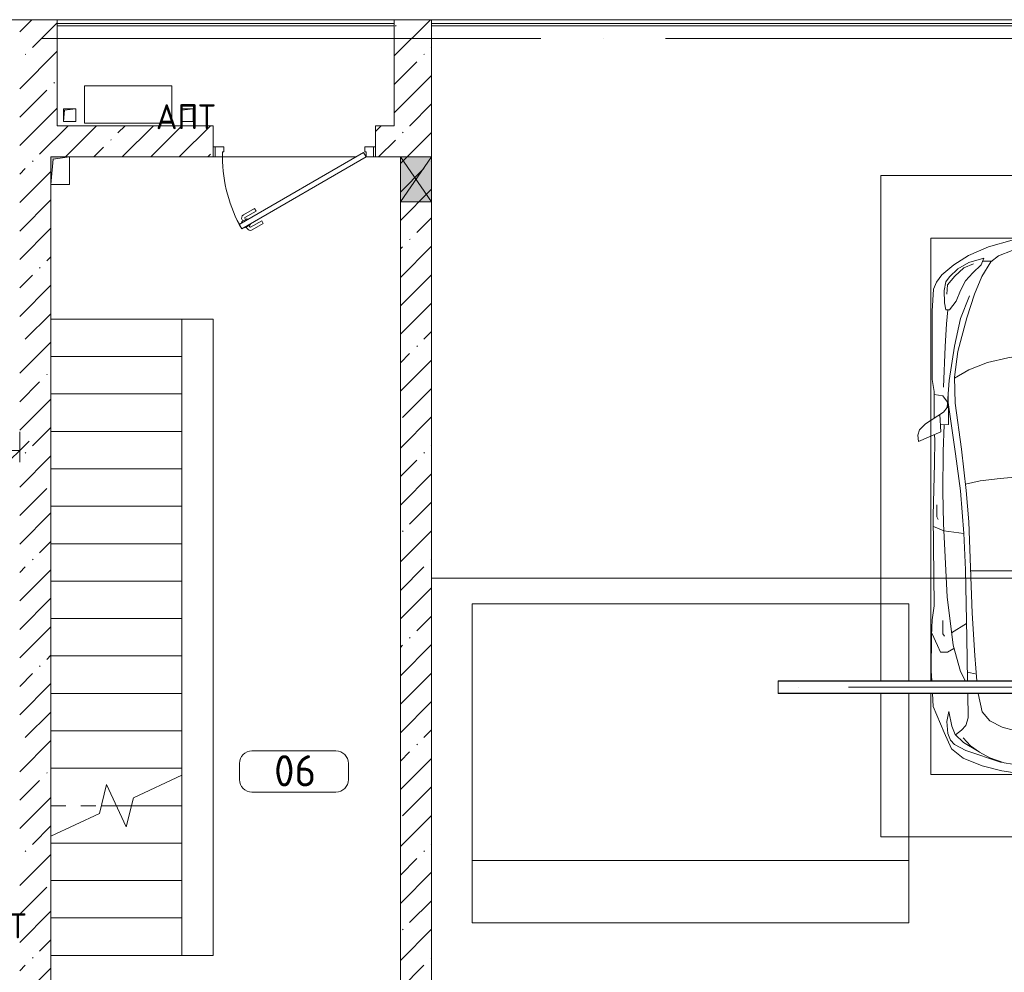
# Model space of a CAD drawing. Header units: millimetres. Extents: x -32229 to 192519, y -13689 to 125138.
# Tile 219 of 256: x 72205 to 80094, y 86565 to 94200. Entities that reach past the tile are written whole.
import ezdxf

# ---------------------------------------------------------------- set-up
doc = ezdxf.new("R2010")
doc.units = ezdxf.units.MM
for name, pattern in [('2_Пунктир_ 0_6 мм', [240, 120, -120]), ('ADSK_Линия сетки', [5000, 4000, -500, 0, -500]), ('ADSK_Осевая', [2800, 2000, -400, 0, -400]), ('ADSK_Сверху', [900, 600, -300]), ('Штриховая', [1000, 600, -400])]:
    doc.linetypes.add(name, pattern=pattern)
for name, color, linetype, lineweight in [('A-____-____-DIMS', 7, 'Continuous', 9), ('A-____-____-DIMS-200', 7, 'Continuous', 9), ('A-____-NOTE-TEXT', 7, 'Continuous', 18), ('A-AREA-____-IDEN', 7, 'Continuous', 9), ('A-DETL-GENF-OTLN', 7, 'Continuous', 18), ('A-DOOR-____-MCUT', 7, 'Continuous', 9), ('A-DOOR-____-OTLN', 7, 'Continuous', 18), ('A-DOOR-FRAM-MCUT', 7, 'Continuous', 9), ('A-FLOR-____-OTLN', 7, 'Continuous', 18), ('A-GENM-____-OTLN', 7, 'Continuous', 18), ('A-GLAZ-____-MCUT', 7, 'Continuous', 9), ('A-GLAZ-____-OTLN', 7, 'Continuous', 18), ('A-WALL-____-MCUT', 7, 'Continuous', 40), ('A-WALL-____-PATT', 7, 'Continuous', 40), ('C-PRKG-____-OTLN', 7, 'Continuous', 18), ('E-CABL-TRAY-CNTR', 7, 'ADSK_Осевая', 18), ('E-CABL-TRAY-OTLN', 7, 'Continuous', 18), ('M-EQPM-____-OTLN', 7, 'Continuous', 18), ('S-GRID-____-OTLN', 7, 'Continuous', 9), ('S-STRS-____-MBND', 7, 'ADSK_Сверху', 18), ('S-STRS-____-OTLN', 7, 'Continuous', 18)]:
    doc.layers.add(name, color=color, linetype=linetype, lineweight=lineweight)
doc.styles.add('GOST Common', font='GOST_Common.ttf', dxfattribs={"height": 200})
doc.styles.add('GOST Common_3', font='GOST_Common.ttf', dxfattribs={"height": 250})
doc.styles.add('GOST Common_4', font='GOST_Common.ttf', dxfattribs={"width": 0.9, "height": 250})
doc.dimstyles.new('ГОСТ_2_5_мм2', dxfattribs={"dimscale": 304.8, "dimtxt": 251.428749, "dimasz": 0.492126, "dimexe": 0.492126, "dimexo": 0.656168, "dimgap": 0.098425, "dimtad": 1, "dimdec": 0, "dimdsep": 46, "dimtxsty": 'GOST Common_4', "dimblk1": 'OBLIQUE', "dimblk2": 'OBLIQUE', "dimsah": 1, "dimcen": 0.09, "dimazin": 2, "dimtfac": 1, "dimtdec": 4, "dimtix": 1, "dimtmove": 0, "dimatfit": 3, "dimfxl": 1, "dimtvp": 1, "dimtolj": 1, "dimtzin": 0, "dimarcsym": 2})
pattern_1 = [(45, (0, 0), (-228.0985, 228.0985), []), (45, (228.1, 0), (-228.0985, 228.0985), [403.225, -80.645, 6.706, -73.939])]

# ---------------------------------------------------------------- blocks, each defined once
blk = doc.blocks.new('АР-Ворота сборка - Ворота секционные_3500х2600 _h_-V9--01 ЭЛ')
at = {"layer": 'A-DOOR-____-OTLN', "color": 253, "lineweight": 5, "true_color": 0xaaaaaa}
for p, q in [((1875, 1958.8), (-1625, 1958.8)), ((-1625, 1958.8), (-1625, -600)), ((1875, 1340.3), (1875, 1958.8)), ((1875, -600), (1875, 1240.3)), ((-1625, -100), (1875, -100)), ((-1625, -600), (1875, -600))]:
    blk.add_line(p, q, dxfattribs=at)
blk = doc.blocks.new('АР_Машиноместо - 5300x2500_С-V30--01 ЭЛ')
at = {"layer": 'A-DETL-GENF-OTLN', "color": 253, "lineweight": 13, "true_color": 0xaaaaaa}
for p, q in [((1052.6, -517.5), (861.8, -571.6)), ((1165.1, -503.1), (1052.6, -517.5)), ((1250, -500), (1165.1, -503.1)), ((1250, -500), (1334.9, -503.1)), ((1334.9, -503.1), (1447.4, -517.5)), ((1447.4, -517.5), (1638.2, -571.6)), ((861.8, -571.6), (701.8, -640.4)), ((1050.7, -599.4), (941.4, -642.2)), ((1148.8, -583), (1050.7, -599.4)), ((1250, -581.6), (1148.8, -583)), ((1250, -581.6), (1351.2, -583)), ((1351.2, -583), (1449.3, -599.4)), ((1449.3, -599.4), (1558.6, -642.2)), ((1638.2, -571.6), (1798.2, -640.4)), ((701.8, -640.4), (584.4, -714.6)), ((703.5, -696.4), (616.5, -746.4)), ((824.6, -660.9), (703.5, -696.4)), ((804.5, -715.7), (824.6, -660.9)), ((881.5, -691.6), (809.1, -809.4)), ((888.4, -685.9), (815.2, -686.6)), ((941.4, -642.2), (881.5, -691.6)), ((1558.6, -642.2), (1618.5, -691.6)), ((1611.6, -685.9), (1684.8, -686.6)), ((1618.5, -691.6), (1690.9, -809.4)), ((1695.5, -715.7), (1675.4, -660.9)), ((1675.4, -660.9), (1796.5, -696.4)), ((1796.5, -696.4), (1883.5, -746.4)), ((1798.2, -640.4), (1915.6, -714.6)), ((584.4, -714.6), (489, -795.6)), ((616.5, -746.4), (550, -812.3)), ((677.4, -843.7), (737.5, -778.3)), ((737.5, -778.3), (804.5, -715.7)), ((1762.5, -778.3), (1695.5, -715.7)), ((1822.6, -843.7), (1762.5, -778.3)), ((1883.5, -746.4), (1950, -812.3)), ((1915.6, -714.6), (2011, -795.6)), ((445.9, -853.1), (420.9, -910.7)), ((489, -795.6), (445.9, -853.1)), ((519.1, -851.5), (505.7, -920)), ((550, -812.3), (519.1, -851.5)), ((639.1, -920), (677.4, -843.7)), ((809.1, -809.4), (749.2, -950.3)), ((1690.9, -809.4), (1750.8, -950.3)), ((1860.9, -920), (1822.6, -843.7)), ((1950, -812.3), (1980.9, -851.5)), ((1980.9, -851.5), (1994.3, -920)), ((2011, -795.6), (2054.1, -853.1)), ((2054.1, -853.1), (2079.1, -910.7)), ((420.9, -910.7), (409.5, -1087)), ((505.7, -920), (510.2, -1018.7)), ((603.4, -1004.8), (639.1, -920)), ((1896.6, -1004.8), (1860.9, -920)), ((1994.3, -920), (1989.8, -1018.7)), ((2079.1, -910.7), (2090.5, -1087)), ((510.2, -1018.7), (521.5, -1074.5)), ((548.5, -1076.2), (603.4, -1004.8)), ((749.2, -950.3), (687.4, -1141)), ((1750.8, -950.3), (1812.6, -1141)), ((1951.5, -1076.2), (1896.6, -1004.8)), ((1989.8, -1018.7), (1978.5, -1074.5)), ((409.5, -1087), (410.6, -1634.2)), ((521.5, -1074.5), (548.5, -1076.2)), ((1978.5, -1074.5), (1951.5, -1076.2)), ((2090.5, -1087), (2089.4, -1634.2)), ((687.4, -1141), (615.4, -1410.3)), ((1812.6, -1141), (1884.6, -1410.3)), ((615.4, -1410.3), (589.4, -1615.5)), ((1884.6, -1410.3), (1910.6, -1615.5)), ((852.8, -1499), (1016.6, -1459.9)), ((1016.6, -1459.9), (1146.9, -1439.4)), ((1146.9, -1439.4), (1250, -1434.1)), ((1353.1, -1439.4), (1250, -1434.1)), ((1483.4, -1459.9), (1353.1, -1439.4)), ((1647.2, -1499), (1483.4, -1459.9)), ((590.4, -1624.3), (703.6, -1557.1)), ((703.6, -1557.1), (852.8, -1499)), ((1796.4, -1557.1), (1647.2, -1499)), ((1909.6, -1624.3), (1796.4, -1557.1)), ((410.6, -1634.2), (426.5, -1730.9)), ((546.5, -1642.6), (530.6, -1857.6)), ((589.4, -1615.5), (595.8, -1824.8)), ((1910.6, -1615.5), (1904.2, -1824.8)), ((1953.5, -1642.6), (1969.4, -1857.6)), ((2089.4, -1634.2), (2073.5, -1730.9)), ((426.5, -1730.9), (427.5, -1943)), ((540.9, -1993.7), (539.8, -1733.1)), ((1959.1, -1993.7), (1960.2, -1733.1)), ((2073.5, -1730.9), (2072.5, -1943)), ((495, -1765.3), (426.6, -1753.4)), ((533.6, -1816.8), (495, -1765.3)), ((597, -2231), (535, -1798.3)), ((1903, -2231), (1965, -1798.3)), ((1966.4, -1816.8), (2005, -1765.3)), ((2005, -1765.3), (2073.4, -1753.4)), ((530.6, -1857.6), (500.6, -1894.5)), ((595.8, -1824.8), (644.6, -2191.8)), ((1904.2, -1824.8), (1855.4, -2191.8)), ((1969.4, -1857.6), (1999.4, -1894.5)), ((500.6, -1894.5), (357.8, -1990.1)), ((479.9, -2052.9), (471, -1914.3)), ((1999.4, -1894.5), (2142.2, -1990.1)), ((2020.1, -2052.9), (2029, -1914.3)), ((309.5, -2036.1), (296.8, -2079.9)), ((357.8, -1990.1), (309.5, -2036.1)), ((540.9, -1993.7), (476.3, -1997.9)), ((505.9, -1996), (500, -2210.1)), ((1959.1, -1993.7), (2023.7, -1997.9)), ((1994.1, -1996), (2000, -2210.1)), ((2142.2, -1990.1), (2190.5, -2036.1)), ((2190.5, -2036.1), (2203.2, -2079.9)), ((296.8, -2079.9), (301.4, -2130.5)), ((301.4, -2130.5), (479.9, -2052.9)), ((428.2, -2308.5), (432.3, -2119.9)), ((432.3, -2119.9), (430.7, -2073.9)), ((2198.6, -2130.5), (2020.1, -2052.9)), ((2067.7, -2119.9), (2069.3, -2073.9)), ((2071.8, -2308.5), (2067.7, -2119.9)), ((2203.2, -2079.9), (2198.6, -2130.5)), ((644.6, -2191.8), (684.2, -2522.3)), ((1855.4, -2191.8), (1815.8, -2522.3)), ((500, -2210.1), (495.7, -2532.3)), ((636.6, -2526.5), (597, -2231)), ((1863.4, -2526.5), (1903, -2231)), ((2000, -2210.1), (2004.3, -2532.3)), ((417.5, -2723), (428.2, -2308.5)), ((2082.5, -2723), (2071.8, -2308.5)), ((684.2, -2522.3), (704.9, -2775.5)), ((1815.8, -2522.3), (1795.1, -2775.5)), ((495.7, -2532.3), (501.4, -2789.7)), ((636.6, -2526.5), (665.8, -2867.4)), ((1863.4, -2526.5), (1834.2, -2867.4)), ((2004.3, -2532.3), (1998.6, -2789.7)), ((447.8, -2638.7), (447.8, -2733.7)), ((2052.2, -2638.7), (2052.2, -2733.7)), ((426.5, -3446.8), (417.5, -2723)), ((447.8, -2733.7), (459.7, -2756.2)), ((2052.2, -2733.7), (2040.3, -2756.2)), ((2073.5, -3446.8), (2082.5, -2723)), ((505.1, -2846.9), (420.9, -2813.3)), ((501.4, -2789.7), (530.9, -3374.8)), ((704.9, -2775.5), (731.2, -3507.6)), ((1795.1, -2775.5), (1768.8, -3507.6)), ((1998.6, -2789.7), (1969.1, -3374.8)), ((1994.9, -2846.9), (2079.1, -2813.3)), ((665.8, -2867.4), (505.1, -2846.9)), ((665.6, -2864.6), (678.7, -3159.5)), ((1834.4, -2864.6), (1821.3, -3159.5)), ((1834.2, -2867.4), (1994.9, -2846.9)), ((678.7, -3159.5), (689.3, -3705.5)), ((1821.3, -3159.5), (1810.7, -3705.5)), ((530.9, -3374.8), (578.7, -3762.9)), ((1969.1, -3374.8), (1921.3, -3762.9)), ((409.5, -3560), (426.5, -3446.8)), ((2090.5, -3560), (2073.5, -3446.8)), ((731.2, -3507.6), (752.2, -3845.6)), ((1768.8, -3507.6), (1747.8, -3845.6)), ((405.6, -3688.5), (409.5, -3560)), ((495.5, -3566.1), (496.8, -3671.6)), ((687.1, -3588.8), (566.5, -3663.9)), ((1812.9, -3588.8), (1933.5, -3663.9)), ((2004.5, -3566.1), (2003.2, -3671.6)), ((2094.4, -3688.5), (2090.5, -3560)), ((403.4, -3968), (405.6, -3688.5)), ((408.2, -3667), (453.1, -3766.3)), ((496.8, -3671.6), (510.1, -3691.5)), ((689.3, -3705.5), (694.9, -4049.7)), ((1810.7, -3705.5), (1805.1, -4049.7)), ((2003.2, -3671.6), (1989.9, -3691.5)), ((2091.8, -3667), (2046.9, -3766.3)), ((2096.6, -3968), (2094.4, -3688.5)), ((453.1, -3766.3), (478.4, -3819.3)), ((578.7, -3762.9), (638.7, -3975.4)), ((1921.3, -3762.9), (1861.3, -3975.4)), ((2046.9, -3766.3), (2021.6, -3819.3)), ((478.4, -3819.3), (532.5, -3818.1)), ((532.5, -3818.1), (585.5, -3790.5)), ((752.2, -3845.6), (768, -4049.7)), ((1747.8, -3845.6), (1732, -4049.7)), ((1967.5, -3818.1), (1914.5, -3790.5)), ((2021.6, -3819.3), (1967.5, -3818.1)), ((408, -4049.7), (403.4, -3968)), ((638.7, -3975.4), (675.2, -4045.5)), ((1861.3, -3975.4), (1824.8, -4045.5)), ((2092, -4049.7), (2096.6, -3968)), ((675.2, -4045.5), (682, -4049.7)), ((1824.8, -4045.5), (1818, -4049.7)), ((419.6, -4254.2), (413.7, -4149.7)), ((696.5, -4149.7), (699.7, -4345.5)), ((778.3, -4149.7), (812.5, -4298.9)), ((1721.7, -4149.7), (1687.5, -4298.9)), ((1803.5, -4149.7), (1800.3, -4345.5)), ((2080.4, -4254.2), (2086.3, -4149.7)), ((507.1, -4462.6), (419.6, -4254.2)), ((1992.9, -4462.6), (2080.4, -4254.2)), ((543.7, -4295.1), (528.4, -4374.7)), ((569.5, -4413.1), (543.7, -4295.1)), ((812.5, -4298.9), (872.7, -4370.2)), ((1687.5, -4298.9), (1627.3, -4370.2)), ((1930.5, -4413.1), (1956.3, -4295.1)), ((1956.3, -4295.1), (1971.6, -4374.7)), ((528.4, -4374.7), (536.4, -4471.4)), ((594.6, -4479.3), (569.5, -4413.1)), ((679.6, -4406.3), (645, -4445.5)), ((699.7, -4345.5), (679.6, -4406.3)), ((872.7, -4370.2), (970.5, -4419.3)), ((1627.3, -4370.2), (1529.5, -4419.3)), ((1800.3, -4345.5), (1820.4, -4406.3)), ((1820.4, -4406.3), (1855, -4445.5)), ((1905.4, -4479.3), (1930.5, -4413.1)), ((1971.6, -4374.7), (1963.6, -4471.4)), ((565.9, -4595.1), (507.1, -4462.6)), ((536.4, -4471.4), (557.5, -4525.7)), ((661.8, -4543.1), (594.6, -4479.3)), ((645, -4445.5), (597.3, -4481.4)), ((970.5, -4419.3), (1069.6, -4447.3)), ((1069.6, -4447.3), (1167.1, -4453.2)), ((1167.1, -4453.2), (1250, -4453.9)), ((1332.9, -4453.2), (1250, -4453.9)), ((1430.4, -4447.3), (1332.9, -4453.2)), ((1529.5, -4419.3), (1430.4, -4447.3)), ((1838.2, -4543.1), (1905.4, -4479.3)), ((1855, -4445.5), (1902.7, -4481.4)), ((1934.1, -4595.1), (1992.9, -4462.6)), ((1963.6, -4471.4), (1942.5, -4525.7)), ((557.5, -4525.7), (590.7, -4560.1)), ((590.7, -4560.1), (680.7, -4606.5)), ((717.1, -4568.9), (659.6, -4505.3)), ((788.5, -4617.7), (661.8, -4543.1)), ((791.3, -4619.7), (717.1, -4568.9)), ((1708.7, -4619.7), (1782.9, -4568.9)), ((1711.5, -4617.7), (1838.2, -4543.1)), ((1782.9, -4568.9), (1840.4, -4505.3)), ((1909.3, -4560.1), (1819.3, -4606.5)), ((1942.5, -4525.7), (1909.3, -4560.1)), ((659.1, -4669.9), (565.9, -4595.1)), ((680.7, -4606.5), (967, -4703.6)), ((873.9, -4665.1), (791.3, -4619.7)), ((1819.3, -4606.5), (1533, -4703.6)), ((1626.1, -4665.1), (1708.7, -4619.7)), ((1840.9, -4669.9), (1934.1, -4595.1)), ((812.7, -4729.4), (659.1, -4669.9)), ((970.2, -4771.8), (812.7, -4729.4)), ((988.2, -4706.7), (873.9, -4665.1)), ((1122.2, -4726.4), (988.2, -4706.7)), ((1250, -4731.7), (1122.2, -4726.4)), ((1250, -4731.7), (1377.8, -4726.4)), ((1377.8, -4726.4), (1511.8, -4706.7)), ((1511.8, -4706.7), (1626.1, -4665.1)), ((1529.8, -4771.8), (1687.3, -4729.4)), ((1687.3, -4729.4), (1840.9, -4669.9)), ((1126.4, -4794.1), (970.2, -4771.8)), ((1250, -4800), (1126.4, -4794.1)), ((1250, -4800), (1373.6, -4794.1)), ((1373.6, -4794.1), (1529.8, -4771.8))]:
    blk.add_line(p, q, dxfattribs=at)
at = {"layer": 'A-DETL-GENF-OTLN', "color": 254, "lineweight": 13, "true_color": 0xd4d4d4}
for p, q in [((742.6, -707.8), (664.7, -739.9)), ((1757.4, -707.8), (1835.3, -739.9)), ((664.7, -739.9), (591.7, -805)), ((1835.3, -739.9), (1908.3, -805)), ((591.7, -805), (534.5, -874.4)), ((1908.3, -805), (1965.5, -874.4)), ((534.5, -874.4), (528.1, -949.5)), ((1965.5, -874.4), (1971.9, -949.5)), ((710.2, -962.8), (636.7, -1146)), ((1789.8, -962.8), (1863.3, -1146)), ((537.4, -1076.1), (524.9, -1188.6)), ((1962.6, -1076.1), (1975.1, -1188.6)), ((636.7, -1146), (590.3, -1367.8)), ((1863.3, -1146), (1909.7, -1367.8)), ((524.9, -1188.6), (513.9, -1368.9)), ((1975.1, -1188.6), (1986.1, -1368.9)), ((513.9, -1368.9), (502.3, -1696.3)), ((590.3, -1367.8), (546.5, -1642.6)), ((1909.7, -1367.8), (1953.5, -1642.6)), ((1986.1, -1368.9), (1997.7, -1696.3)), ((794.6, -2446), (955.7, -2426.8)), ((955.7, -2426.8), (1105.5, -2413.7)), ((1105.5, -2413.7), (1250, -2412.9)), ((1394.5, -2413.7), (1250, -2412.9)), ((1544.3, -2426.8), (1394.5, -2413.7)), ((1705.4, -2446), (1544.3, -2426.8)), ((677.9, -2473), (794.6, -2446)), ((1822.1, -2473), (1705.4, -2446)), ((715.1, -3168.3), (1250, -3167.3)), ((1784.9, -3168.3), (1250, -3167.3)), ((694.6, -3980.4), (765.1, -3996.8)), ((1805.4, -3980.4), (1734.9, -3996.8))]:
    blk.add_line(p, q, dxfattribs=at)
at = {"layer": 'C-PRKG-____-OTLN', "color": 253, "lineweight": 13, "true_color": 0xaaaaaa}
for p, q in [((2500, 0), (0, 0)), ((0, 0), (0, -4049.7)), ((2500, 0), (2500, -4049.7)), ((400, -500), (400, -4049.7)), ((400, -500), (2100, -500)), ((2100, -500), (2100, -4049.7)), ((0, -4149.7), (0, -5300)), ((400, -4149.7), (400, -4800)), ((2100, -4149.7), (2100, -4800)), ((2500, -4149.7), (2500, -5300)), ((400, -4800), (2100, -4800)), ((2500, -5300), (0, -5300))]:
    blk.add_line(p, q, dxfattribs=at)
blk = doc.blocks.new('АР_Дверь однопольная - 1300х2100h_лест__лифт_ холл-V171--01 ЭЛ')
at = {"layer": 'A-DOOR-____-MCUT', "color": 253, "lineweight": 13, "true_color": 0xaaaaaa}
for p, q in [((420.9, 700), (-575, 125)), ((-555, 90.4), (440.9, 665.4)), ((440.9, 665.4), (420.9, 700)), ((-575, 125), (-555, 90.4))]:
    blk.add_line(p, q, dxfattribs=at)
at = {"layer": 'A-DOOR-____-OTLN', "color": 253, "lineweight": 5, "true_color": 0xaaaaaa}
for p, q in [((248.7, 658.3), (337.5, 709.6)), ((261.2, 636.7), (248.7, 658.3)), ((261.2, 636.7), (350, 687.9)), ((395.3, 694.4), (352, 669.4)), ((352, 669.4), (356, 662.5)), ((362.8, 675.7), (356.8, 686.1)), ((384.5, 688.2), (378.4, 698.6)), ((423.3, 645.9), (380, 620.9)), ((399.3, 687.5), (395.3, 694.4)), ((412.5, 639.7), (418.5, 629.3)), ((419.3, 652.9), (423.3, 645.9)), ((306.2, 558.7), (395, 610)), ((306.2, 558.7), (318.7, 537.1)), ((318.7, 537.1), (407.5, 588.3)), ((380, 620.9), (376, 627.9)), ((390.8, 627.2), (396.8, 616.8))]:
    blk.add_line(p, q, dxfattribs=at)
for centre, radius, start, end in [((352.5, 683.6), 30, 30, 120), ((352.5, 683.6), 4.99, 30, 120), ((-575, 125), 1150, 360, 30), ((392.5, 614.3), 4.99, 300, 30), ((392.5, 614.3), 30, 300, 30)]:
    blk.add_arc(centre, radius, start, end, dxfattribs=at)
at = {"layer": 'A-DOOR-FRAM-MCUT', "color": 253, "lineweight": 13, "true_color": 0xaaaaaa}
for p, q in [((-635, 125), (-650, 125)), ((-575, 125), (-635, 125)), ((-635, 125), (-635, 45)), ((-575, 85), (-575, 125)), ((-565, 85), (-575, 85)), ((-565, 45), (-565, 85)), ((575, 85), (565, 85)), ((565, 85), (565, 45)), ((635, 125), (575, 125)), ((575, 125), (575, 85)), ((635, 45), (635, 125)), ((635, 125), (650, 125)), ((-635, 45), (-650, 45)), ((-635, 45), (-565, 45)), ((565, 45), (635, 45)), ((635, 45), (650, 45))]:
    blk.add_line(p, q, dxfattribs=at)
blk = doc.blocks.new('АР_Канал вертикальный прямоугольный - ПК-6259828--01 ЭЛ')
at = {"layer": 'M-EQPM-____-OTLN', "color": 253, "lineweight": 13, "true_color": 0xaaaaaa}
for p, q in [((350, 150), (-350, 150)), ((-350, 150), (-350, -150)), ((-350, -150), (-350, 150)), ((-350, 150), (350, 150)), ((350, -150), (350, 150)), ((350, 150), (350, -150)), ((-350, -150), (350, -150)), ((350, -150), (-350, -150))]:
    blk.add_line(p, q, dxfattribs=at)
blk = doc.blocks.new('АР_Канал вертикальный прямоугольный - АПТ-5436538--01 ЭЛ')
at = {"layer": 'M-EQPM-____-OTLN', "lineweight": 13, "true_color": 0xe2e2e2}
blk.add_hatch(color=254, dxfattribs=at).paths.add_polyline_path([(-50, -50), (-40, 40), (50, 50), (-50, 50)])
at = {"layer": 'M-EQPM-____-OTLN', "color": 253, "lineweight": 13, "true_color": 0xaaaaaa}
for p, q in [((50, 50), (-50, 50)), ((-50, 50), (-50, -50)), ((50, 50), (-50, 50)), ((-50, 50), (-50, -50)), ((-50, -50), (-50, 50)), ((-50, 50), (50, 50)), ((-50, -50), (-40, 40)), ((-50, -50), (-40, 40)), ((-40, 40), (50, 50)), ((-40, 40), (50, 50)), ((50, -50), (50, 50)), ((50, 50), (50, -50)), ((-50, -50), (50, -50)), ((50, -50), (-50, -50))]:
    blk.add_line(p, q, dxfattribs=at)
blk = doc.blocks.new('АР_Канал вертикальный прямоугольный - АПТ-4498912--01 ЭЛ')
at = {"layer": 'M-EQPM-____-OTLN', "lineweight": 13, "true_color": 0xe2e2e2}
blk.add_hatch(color=254, dxfattribs=at).paths.add_polyline_path([(-50, -50), (-40, 40), (50, 50), (-50, 50)])
at = {"layer": 'M-EQPM-____-OTLN', "color": 253, "lineweight": 13, "true_color": 0xaaaaaa}
for p, q in [((50, 50), (-50, 50)), ((-50, 50), (-50, -50)), ((50, 50), (-50, 50)), ((-50, 50), (-50, -50)), ((-50, -50), (-50, 50)), ((-50, 50), (50, 50)), ((-50, -50), (-40, 40)), ((-50, -50), (-40, 40)), ((-40, 40), (50, 50)), ((-40, 40), (50, 50)), ((50, -50), (50, 50)), ((50, 50), (50, -50)), ((-50, -50), (50, -50)), ((50, -50), (-50, -50))]:
    blk.add_line(p, q, dxfattribs=at)
blk = doc.blocks.new('АР_Отверстие прямоугольное - ОВВ-4892114--01 ЭЛ')
at = {"layer": 'A-GLAZ-____-OTLN', "lineweight": 13, "true_color": 0xf0f0f0}
blk.add_hatch(color=7, dxfattribs=at).paths.add_polyline_path([(305, -125), (305, 125), (-55, 125), (-55, -125)])
at = {"layer": 'A-GLAZ-____-MCUT', "color": 253, "lineweight": 13, "true_color": 0xaaaaaa}
for p, q in [((-55, 125), (-55, -125)), ((305, 125), (305, -125))]:
    blk.add_line(p, q, dxfattribs=at)
at = {"layer": 'A-GLAZ-____-OTLN', "color": 253, "lineweight": 5, "true_color": 0xaaaaaa}
for p, q in [((305, 125), (-55, -125)), ((-55, 125), (305, -125))]:
    blk.add_line(p, q, dxfattribs=at)
at = {"layer": 'A-GLAZ-____-OTLN', "color": 253, "lineweight": 13, "true_color": 0xaaaaaa}
for p, q in [((305, 125), (-55, 125)), ((-55, 125), (-55, -125)), ((305, -125), (305, 125)), ((-55, -125), (305, -125))]:
    blk.add_line(p, q, dxfattribs=at)
blk = doc.blocks.new('АР_Канал вертикальный прямоугольный - ОВ-5437232--01 ЭЛ')
at = {"layer": 'M-EQPM-____-OTLN', "lineweight": 13, "true_color": 0xe2e2e2}
blk.add_hatch(color=254, dxfattribs=at).paths.add_polyline_path([(-75, -110), (-56.5, 91.5), (75, 110), (-75, 110)])
at = {"layer": 'M-EQPM-____-OTLN', "color": 253, "lineweight": 13, "true_color": 0xaaaaaa}
for p, q in [((75, 110), (-75, 110)), ((-75, 110), (-75, -110)), ((75, 110), (-75, 110)), ((-75, 110), (-75, -110)), ((-75, -110), (-75, 110)), ((-75, 110), (75, 110)), ((-75, -110), (-56.5, 91.5)), ((-75, -110), (-56.5, 91.5)), ((-56.5, 91.5), (75, 110)), ((-56.5, 91.5), (75, 110)), ((75, -110), (75, 110)), ((75, 110), (75, -110)), ((-75, -110), (75, -110)), ((75, -110), (-75, -110))]:
    blk.add_line(p, q, dxfattribs=at)
blk = doc.blocks.new('АР-Заполнение деф_ шва - Д_ш_-4327479--01 ЭЛ')
at = {"layer": 'A-GENM-____-OTLN', "color": 253, "lineweight": 13, "true_color": 0xaaaaaa}
blk.add_line((0, -25), (2700, -25), dxfattribs=at)
blk = doc.blocks.new('АР-Заполнение деф_ шва - Д_ш_-4327480--01 ЭЛ')
at = {"layer": 'A-GENM-____-OTLN', "color": 253, "lineweight": 13, "true_color": 0xaaaaaa}
blk.add_line((0, -25), (6500, -25), dxfattribs=at)
blk = doc.blocks.new('Наметкина 10_РД_АР_П_отсоединено_rvt-1--01 ЭЛ')
at = {"layer": 'A-WALL-____-PATT', "lineweight": 5, "true_color": 0xaaaaaa}
h = blk.add_hatch(dxfattribs=at)
h.set_pattern_fill('FP_1', color=253, style=0, pattern_type=2)
h.set_pattern_definition(pattern_1)
h.paths.add_polyline_path([(72505.3, 93350), (72505.3, 94200), (72205.3, 94200), (72205.3, 93350)])
h = blk.add_hatch(dxfattribs=at)
h.set_pattern_fill('FP_1', color=253, style=0, pattern_type=2)
h.set_pattern_definition(pattern_1)
h.paths.add_polyline_path([(75255.3, 93350), (75505.3, 93350), (75505.3, 94200), (75205.3, 94200), (75205.3, 93350)])
h = blk.add_hatch(dxfattribs=at)
h.set_pattern_fill('FP_1', color=253, style=0, pattern_type=2)
h.set_pattern_definition(pattern_1)
h.paths.add_polyline_path([(73755.3, 93100), (73755.3, 93350), (72205.3, 93350), (72205.3, 93100), (72736.3, 93100)])
h.paths.add_polyline_path([(75055.3, 93100), (75255.3, 93100), (75255.3, 93350), (75055.3, 93350)])
h = blk.add_hatch(dxfattribs=at)
h.set_pattern_fill('FP_1', color=253, style=0, pattern_type=2)
h.set_pattern_definition(pattern_1)
h.paths.add_polyline_path([(75505.3, 83325), (75505.3, 93350), (75255.3, 93350), (75255.3, 83325)])
h = blk.add_hatch(dxfattribs=at)
h.set_pattern_fill('FP_1', color=253, style=0, pattern_type=2)
h.set_pattern_definition(pattern_1)
h.paths.add_polyline_path([(72455.3, 83325), (72455.3, 93100), (72205.3, 93100), (72205.3, 83325)])
at = {"layer": 'A-FLOR-____-OTLN', "color": 253, "lineweight": 13, "true_color": 0xaaaaaa}
for p, q in [((72505.3, 94170), (75205.3, 94170)), ((75205.3, 94150), (72505.3, 94150)), ((75505.3, 94170), (91874.5, 94170)), ((75505.3, 94150), (82005.3, 94150)), ((73755.3, 93100), (73770.3, 93100)), ((73770.3, 93100), (73755.3, 93100)), ((73830.3, 93100), (74900.3, 93100)), ((74900.3, 93100), (73830.3, 93100)), ((75040.3, 93100), (74980.3, 93100)), ((75040.3, 93100), (75055.3, 93100)), ((75055.3, 93100), (75040.3, 93100)), ((75255.3, 93100), (75055.3, 93100)), ((72455.3, 91800), (73755.3, 91800)), ((73755.3, 91800), (73755.3, 86700)), ((88730.3, 89725), (75505.3, 89725)), ((73755.3, 86700), (73505.3, 86700))]:
    blk.add_line(p, q, dxfattribs=at)
at = {"layer": 'A-WALL-____-MCUT', "color": 253, "lineweight": 13, "true_color": 0xaaaaaa}
for p, q in [((72505.3, 93350), (72505.3, 94200)), ((75205.3, 94200), (75205.3, 93350)), ((75505.3, 93350), (75505.3, 94200)), ((73755.3, 93350), (72505.3, 93350)), ((73755.3, 93100), (73755.3, 93350)), ((75205.3, 93350), (75055.3, 93350)), ((75055.3, 93350), (75055.3, 93100)), ((75505.3, 93100), (75505.3, 93350)), ((72605.3, 93100), (73755.3, 93100)), ((75055.3, 93100), (75255.3, 93100)), ((75255.3, 93100), (75255.3, 92740)), ((75505.3, 92740), (75505.3, 93100)), ((72455.3, 86250), (72455.3, 92880)), ((75255.3, 92740), (75255.3, 83575)), ((75505.3, 83325), (75505.3, 92740))]:
    blk.add_line(p, q, dxfattribs=at)
at = {"layer": 'S-STRS-____-MBND', "color": 253, "linetype": '2_Пунктир_ 0_6 мм', "lineweight": 13, "true_color": 0xaaaaaa}
for p, q in [((72455.3, 90300), (73505.3, 90300)), ((72455.3, 88200), (72455.3, 90300)), ((73505.3, 88144.8), (73505.3, 90300)), ((72455.3, 90000), (73505.3, 90000)), ((72455.3, 90000), (73505.3, 90000)), ((72455.3, 89700), (73505.3, 89700)), ((72455.3, 89700), (73505.3, 89700)), ((72455.3, 89400), (73505.3, 89400)), ((72455.3, 89400), (73505.3, 89400)), ((72455.3, 89100), (73505.3, 89100)), ((72455.3, 89100), (73505.3, 89100)), ((72455.3, 88800), (73505.3, 88800)), ((72455.3, 88800), (73505.3, 88800)), ((72455.3, 88500), (73505.3, 88500)), ((72455.3, 88500), (73505.3, 88500)), ((72455.3, 88200), (73505.3, 88200)), ((72455.3, 88200), (73505.3, 88200)), ((72455.3, 87900), (72859.8, 87900)), ((72455.3, 87900), (72859.8, 87900)), ((72980.3, 87900), (73100.8, 87900)), ((72980.3, 87900), (73100.8, 87900))]:
    blk.add_line(p, q, dxfattribs=at)
at = {"layer": 'S-STRS-____-MBND', "color": 253, "linetype": 'Continuous', "lineweight": 13, "true_color": 0xaaaaaa}
for p, q in [((73505.3, 88144.8), (73116.2, 87963.4)), ((72901.1, 88069.9), (72844.3, 87836.6)), ((73059.5, 87730.1), (72901.1, 88069.9)), ((73116.2, 87963.4), (73059.5, 87730.1)), ((72844.3, 87836.6), (72455.3, 87655.2))]:
    blk.add_line(p, q, dxfattribs=at)
at = {"layer": 'S-STRS-____-OTLN', "color": 253, "lineweight": 13, "true_color": 0xaaaaaa}
for p, q in [((72455.3, 91800), (73505.3, 91800)), ((73505.3, 91500), (73505.3, 91800)), ((72455.3, 91500), (73505.3, 91500)), ((73505.3, 91200), (73505.3, 91500)), ((72455.3, 91200), (73505.3, 91200)), ((73505.3, 90900), (73505.3, 91200)), ((72455.3, 90900), (73505.3, 90900)), ((73505.3, 90600), (73505.3, 90900)), ((72455.3, 90600), (73505.3, 90600)), ((73505.3, 90300), (73505.3, 90600)), ((72455.3, 90300), (73505.3, 90300)), ((73505.3, 90000), (73505.3, 90300)), ((72455.3, 90000), (73505.3, 90000)), ((73505.3, 89700), (73505.3, 90000)), ((72455.3, 89700), (73505.3, 89700)), ((73505.3, 89400), (73505.3, 89700)), ((72455.3, 89400), (73505.3, 89400)), ((73505.3, 89100), (73505.3, 89400)), ((72455.3, 89100), (73505.3, 89100)), ((73505.3, 88800), (73505.3, 89100)), ((72455.3, 88800), (73505.3, 88800)), ((73505.3, 88500), (73505.3, 88800)), ((72455.3, 88500), (73505.3, 88500)), ((73505.3, 88200), (73505.3, 88500)), ((72455.3, 88200), (73505.3, 88200)), ((73505.3, 87900), (73505.3, 88144.8)), ((72859.8, 87900), (72980.3, 87900)), ((73100.8, 87900), (73505.3, 87900)), ((73505.3, 87600), (73505.3, 87900)), ((72455.3, 87600), (73505.3, 87600)), ((73505.3, 87300), (73505.3, 87600)), ((72455.3, 87300), (73505.3, 87300)), ((73505.3, 87000), (73505.3, 87300)), ((72455.3, 87000), (73505.3, 87000)), ((73505.3, 86700), (73505.3, 87000)), ((72455.3, 86700), (73505.3, 86700))]:
    blk.add_line(p, q, dxfattribs=at)
at = {"layer": 'S-STRS-____-OTLN', "color": 253, "linetype": 'Штриховая', "lineweight": 13, "true_color": 0xaaaaaa}
for p, q in [((72455.3, 91500), (73505.3, 91500)), ((72455.3, 91200), (73505.3, 91200)), ((72455.3, 90900), (73505.3, 90900)), ((72455.3, 90600), (73505.3, 90600)), ((72455.3, 90300), (73505.3, 90300)), ((72455.3, 90000), (73505.3, 90000)), ((72455.3, 89700), (73505.3, 89700)), ((72455.3, 89400), (73505.3, 89400)), ((72455.3, 89100), (73505.3, 89100)), ((72455.3, 88800), (73505.3, 88800)), ((72455.3, 88500), (73505.3, 88500)), ((72455.3, 88200), (73505.3, 88200)), ((72859.8, 87900), (72980.3, 87900)), ((73100.8, 87900), (73505.3, 87900)), ((72455.3, 87600), (73505.3, 87600)), ((72455.3, 87300), (73505.3, 87300)), ((72455.3, 87000), (73505.3, 87000)), ((72455.3, 86700), (73505.3, 86700))]:
    blk.add_line(p, q, dxfattribs=at)
at = {"layer": 'A-DOOR-____-OTLN', "color": 253, "lineweight": 13, "true_color": 0xaaaaaa, "rotation": 180}
blk.add_blockref('АР_Дверь однопольная - 1300х2100h_лест__лифт_ холл-V171--01 ЭЛ', (74405.3, 93225), dxfattribs=at)
at = {"layer": 'A-DOOR-____-OTLN', "color": 253, "lineweight": 13, "true_color": 0xaaaaaa}
blk.add_blockref('АР-Ворота сборка - Ворота секционные_3500х2600 _h_-V9--01 ЭЛ', (77455.3, 87560), dxfattribs=at)
at = {"layer": 'A-GENM-____-OTLN', "color": 253, "lineweight": 13, "true_color": 0xaaaaaa}
for name, p in [('АР-Заполнение деф_ шва - Д_ш_-4327479--01 ЭЛ', (72505.3, 94175)), ('АР-Заполнение деф_ шва - Д_ш_-4327480--01 ЭЛ', (75505.3, 94175))]:
    blk.add_blockref(name, p, dxfattribs=at)
at = {"layer": 'A-GLAZ-____-OTLN', "color": 253, "lineweight": 13, "true_color": 0xaaaaaa, "rotation": 269.9999999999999}
blk.add_blockref('АР_Отверстие прямоугольное - ОВВ-4892114--01 ЭЛ', (75380.3, 93045), dxfattribs=at)
at = {"layer": 'C-PRKG-____-OTLN', "color": 253, "lineweight": 13, "true_color": 0xaaaaaa}
blk.add_blockref('АР_Машиноместо - 5300x2500_С-V30--01 ЭЛ', (79105.3, 92950), dxfattribs=at)
at = {"layer": 'M-EQPM-____-OTLN', "color": 253, "lineweight": 13, "true_color": 0xaaaaaa}
for name, p in [('АР_Канал вертикальный прямоугольный - ПК-6259828--01 ЭЛ', (73075.3, 93520)), ('АР_Канал вертикальный прямоугольный - АПТ-5436538--01 ЭЛ', (72605.3, 93435)), ('АР_Канал вертикальный прямоугольный - АПТ-4498912--01 ЭЛ', (73545.3, 93435)), ('АР_Канал вертикальный прямоугольный - ОВ-5437232--01 ЭЛ', (72530.3, 92990))]:
    blk.add_blockref(name, p, dxfattribs=at)
at = {"layer": 'A-____-NOTE-TEXT', "color": 253, "lineweight": 5, "true_color": 0xaaaaaa, "char_height": 200, "width": 609.282, "attachment_point": 1, "style": 'GOST Common'}
for insert in [(73297.1, 93522.2), (71782.1, 87037.2)]:
    blk.add_mtext('АПТ', dxfattribs=dict(at, insert=insert))
blk = doc.blocks.new('Марка помещения 2 - Марка помещения 2-1605974--01 ЭЛ')
at = {"layer": 'A-AREA-____-IDEN', "color": 253, "true_color": 0xaaaaaa}
for p, q in [((-1.797, 0.841), (1.569, 0.841)), ((-2.297, -0.309), (-2.297, 0.341)), ((2.069, 0.341), (2.069, -0.309)), ((1.569, -0.809), (-1.797, -0.809))]:
    blk.add_line(p, q, dxfattribs=at)
for centre, start, end in [((-1.797, 0.341), 90, 180), ((1.569, 0.341), 0, 90), ((-1.797, -0.309), 180, 270), ((1.569, -0.309), 270, 360)]:
    blk.add_arc(centre, 0.5, start, end, dxfattribs=at)
blk = doc.blocks.new('DIMBLOCK49--01 ЭЛ')
at = {"layer": 'A-____-____-DIMS-200'}
for p, q in [((70255.4, 90652.3), (70255.4, 90896.3)), ((72205.3, 90652.3), (72205.3, 90896.3)), ((70255.4, 90746.3), (70330.4, 90821.3)), ((72205.3, 90746.3), (72280.3, 90821.3)), ((70255.4, 90746.3), (70180.4, 90671.3)), ((70255.4, 90746.3), (72205.3, 90746.3)), ((70255.4, 90746.3), (70255.4, 90652.3)), ((72205.3, 90746.3), (72130.3, 90671.3)), ((72205.3, 90746.3), (72205.3, 90652.3))]:
    blk.add_line(p, q, dxfattribs=at)
at = {"layer": 'A-____-____-DIMS-200', "color": 0, "insert": (70938.5, 91103), "char_height": 250, "width": 700.591, "attachment_point": 1, "line_spacing_factor": 1.022761, "style": 'GOST Common_4'}
blk.add_mtext('1950', dxfattribs=at)
blk = doc.blocks.new('_Oblique')
at = {"color": 0, "linetype": 'ByBlock', "lineweight": -2}
blk.add_line((-0.5, -0.5), (0.5, 0.5), dxfattribs=at)

msp = doc.modelspace()

# ---------------------------------------------------------------- linework, layer by layer
at = {"layer": 'E-CABL-TRAY-CNTR', "color": 5, "true_color": 0x0000ff}
msp.add_line((92046.4, 88850.3), (78283.1, 88850.3), dxfattribs=at)
at = {"layer": 'E-CABL-TRAY-OTLN', "color": 94, "true_color": 0x009f00}
msp.add_line((49461.5, 94200), (80462.4, 94200), dxfattribs=at)
at = {"layer": 'E-CABL-TRAY-OTLN', "color": 5, "true_color": 0x0000ff}
for p, q in [((78283.1, 88800.3), (78283.1, 88900.3)), ((92046.4, 88900.3), (78283.1, 88900.3)), ((92046.4, 88897.8), (78283.1, 88897.8)), ((92046.4, 88802.8), (78283.1, 88802.8)), ((92046.4, 88800.3), (78283.1, 88800.3))]:
    msp.add_line(p, q, dxfattribs=at)
at = {"layer": 'S-GRID-____-OTLN', "color": 253, "linetype": 'ADSK_Линия сетки', "true_color": 0xaaaaaa}
msp.add_line((131381.2, 94050), (-30593.4, 94050), dxfattribs=at)

# ---------------------------------------------------------------- block references
at = {"lineweight": 5}
msp.add_blockref('Наметкина 10_РД_АР_П_отсоединено_rvt-1--01 ЭЛ', (0, 0), dxfattribs=at)
at = {"layer": 'A-AREA-____-IDEN', "color": 253, "true_color": 0xaaaaaa, "xscale": 199.9999999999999, "yscale": 199.9999999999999, "zscale": 199.9999999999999}
msp.add_blockref('Марка помещения 2 - Марка помещения 2-1605974--01 ЭЛ', (74425.2, 88171), dxfattribs=at)

# ---------------------------------------------------------------- texts
at = {"layer": 'A-AREA-____-IDEN', "color": 253, "true_color": 0xaaaaaa, "insert": (74243.8, 88304.8), "char_height": 250, "width": 448.945, "attachment_point": 1, "style": 'GOST Common_3'}
msp.add_mtext('06', dxfattribs=at)

# ---------------------------------------------------------------- dimensions: what is measured, and where the dimension line sits
at = {"layer": 'A-____-____-DIMS'}
dim = msp.add_linear_dim(base=(72205.3, 90746.3), p1=(70255.4, 90852.3), p2=(72205.3, 90852.3), dimstyle='ГОСТ_2_5_мм2', override={"dimpost": '<>', "dimfxl": 1949.854854}, dxfattribs=at)
dim.commit()
dim.dimension.update_dxf_attribs({"geometry": 'DIMBLOCK49--01 ЭЛ', "text_midpoint": (71230.4, 90901.3)})

doc.saveas('drawing.dxf')
